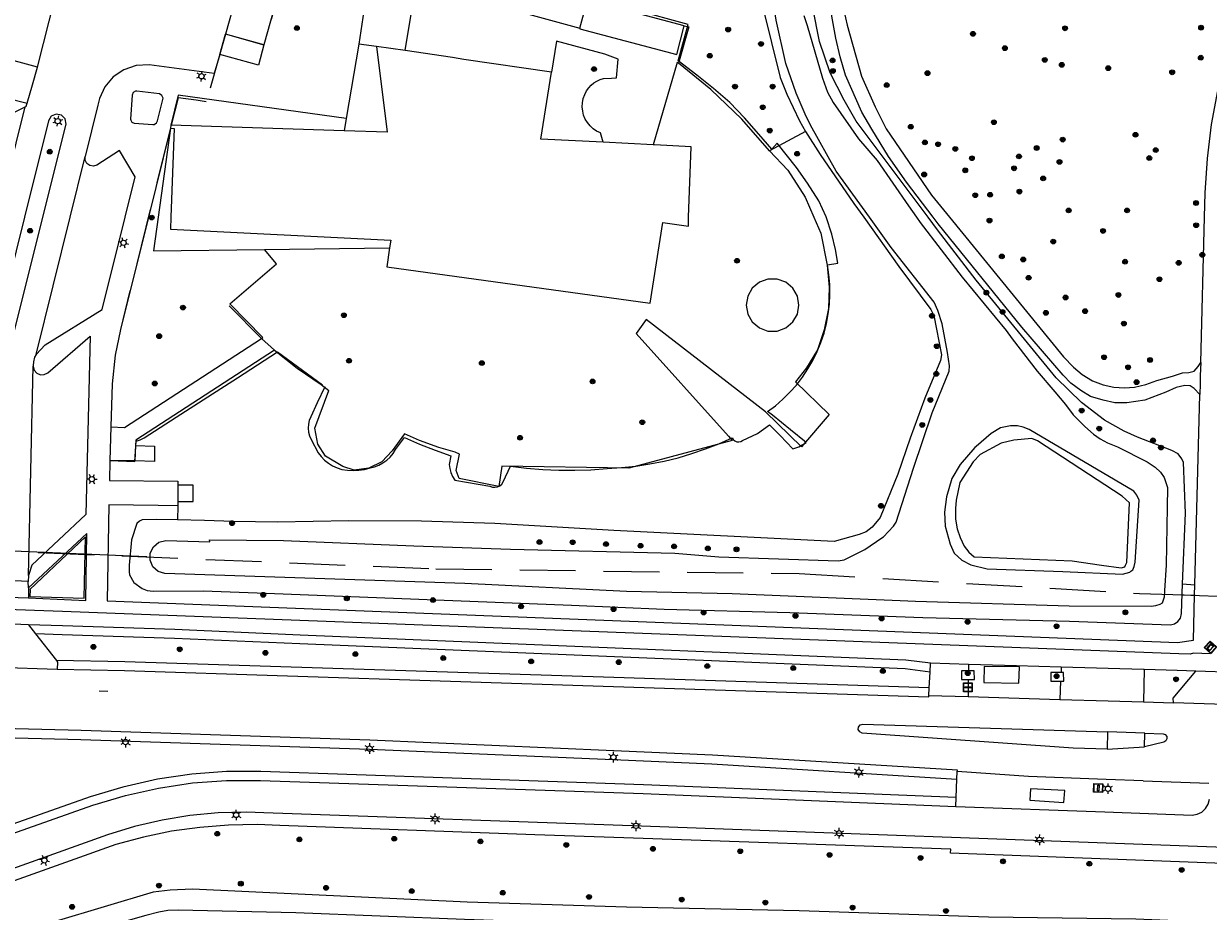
# Model space of a CAD drawing. Header units: metres. Extents: x 89872 to 94585, y 463299 to 469000.
# Tile 248 of 256: x 92212 to 92346, y 464961 to 465062. Entities that reach past the tile are written whole.
import ezdxf
from ezdxf.enums import TextEntityAlignment as Align

# ---------------------------------------------------------------- set-up
doc = ezdxf.new("R2010")
doc.units = ezdxf.units.M
doc.linetypes.add('HIDDEN', pattern=[9.525, 6.35, -3.175])
doc.layers.get('0').update_dxf_attribs({"linetype": 'CONTINUOUS'})
for name, color, linetype, lineweight in [('B-WE-BV-GELEIDECONSTRUCTIE-G', 251, 'CONTINUOUS', 13), ('B-WE-GK-BESCHOEIING-G', 251, 'CONTINUOUS', 13), ('B-WE-GR-BEPLANTING_CULTUUR-G', 251, 'CONTINUOUS', 13), ('B-WE-GR-BOOM-S', 251, 'CONTINUOUS', 13), ('B-WE-IE-TERREINAFSCHEIDING-G', 251, 'CONTINUOUS', 13), ('B-WE-IE-TERREINAFSCHEIDING_KUNSTMATIG_HEKWERK-G', 251, 'CONTINUOUS', 13), ('B-WE-KL-ET_LS_OV_LICHTMAST-S', 251, 'CONTINUOUS', 13), ('B-WE-KL-ET_LS_SR_BORD-S', 251, 'CONTINUOUS', 13), ('B-WE-KW-KUNSTWERK-GV', 251, 'CONTINUOUS', 13), ('B-WE-KW-KUNSTWERK_DUIKER-G', 251, 'CONTINUOUS', 13), ('B-WE-OG-TOPOGRAFIE_BEBOUWING-GV', 251, 'CONTINUOUS', 13), ('B-WE-OG-TOPOGRAFIE_BEBOUWING_ABRI-GV', 251, 'CONTINUOUS', 13), ('B-WE-OG-TOPOGRAFIE_BEBOUWING_LUIFEL-GV', 251, 'CONTINUOUS', 13), ('B-WE-OG-TOPOGRAFIE_STRAATNAAM-T18', 251, 'CONTINUOUS', 13), ('B-WE-OG-TOPOGRAFIE_WATER-GV', 251, 'CONTINUOUS', 13), ('B-WE-VH-VERHARDING-GV', 251, 'CONTINUOUS', 13), ('B-WE-VW-PAAL_HALTE-S', 251, 'CONTINUOUS', 13), ('Percelen', 10, 'HIDDEN', 25)]:
    doc.layers.add(name, color=color, linetype=linetype, lineweight=lineweight)
doc.styles.get("Standard").update_dxf_attribs({"font": 'isocp.shx'})

# ---------------------------------------------------------------- blocks, each defined once
blk = doc.blocks.new('Q_BOOM')
for radius in [0.27, 0.18, 0.09]:
    blk.add_circle((0, 0), radius)
blk = doc.blocks.new('Q_LICHTMAST')
for points in [[(-0.26, 0.15), (-0.52, 0.3)], [(0, 0.3), (0, 0.6)], [(0.26, 0.15), (0.52, 0.3)], [(-0.26, -0.15), (-0.52, -0.3)], [(0, -0.3), (0, -0.6)], [(0.26, -0.15), (0.52, -0.3)]]:
    blk.add_lwpolyline(points)
blk.add_circle((0, 0), 0.3)
blk = doc.blocks.new('Q_HALTEPAAL')
for points in [[(-0.5, 0.5), (0.5, 0.5), (0.5, -0.5), (-0.5, -0.5)], [(-0.08, 0.33), (0.07, 0.33), (0.07, -0.33), (-0.08, -0.33)]]:
    blk.add_lwpolyline(points, close=True)
blk.add_lwpolyline([(-0.44, 0.46), (0.44, 0.46, -0.414214), (0.46, 0.44), (0.46, -0.44, -0.414214), (0.44, -0.46), (-0.44, -0.46, -0.414214), (-0.46, -0.44), (-0.46, 0.44), (-0.46, 0.44), (-0.46, 0.45), (-0.46, 0.45), (-0.46, 0.45), (-0.46, 0.45), (-0.46, 0.45), (-0.46, 0.45), (-0.46, 0.46), (-0.46, 0.46), (-0.46, 0.46), (-0.45, 0.46), (-0.45, 0.46), (-0.45, 0.46), (-0.45, 0.46), (-0.45, 0.46), (-0.45, 0.46), (-0.44, 0.46), (-0.44, 0.46)], format="xyb")
blk = doc.blocks.new('Q_STRAATNAAMBORD')
for points in [[(-0.5, 0.5), (0.5, 0.5), (0.5, -0.5), (-0.5, -0.5)], [(-0.37, 0.22), (0.36, 0.22), (0.36, -0.21), (-0.37, -0.21)]]:
    blk.add_lwpolyline(points, close=True)
for points in [[(-0.44, 0.46), (0.44, 0.46, -0.414214), (0.46, 0.44), (0.46, -0.44, -0.414214), (0.44, -0.46), (-0.44, -0.46, -0.414214), (-0.46, -0.44), (-0.46, 0.44), (-0.46, 0.44), (-0.46, 0.45), (-0.46, 0.45), (-0.46, 0.45), (-0.46, 0.45), (-0.46, 0.45), (-0.46, 0.45), (-0.46, 0.46), (-0.46, 0.46), (-0.46, 0.46), (-0.45, 0.46), (-0.45, 0.46), (-0.45, 0.46), (-0.45, 0.46), (-0.45, 0.46), (-0.45, 0.46), (-0.44, 0.46), (-0.44, 0.46)], [(-0.29, 0.16), (0.28, 0.16, -0.414214), (0.3, 0.14), (0.3, -0.13, -0.414214), (0.28, -0.16), (-0.29, -0.16, -0.414214), (-0.31, -0.13), (-0.31, 0.14), (-0.31, 0.14), (-0.31, 0.14), (-0.31, 0.14), (-0.31, 0.15), (-0.31, 0.15), (-0.31, 0.15), (-0.3, 0.15), (-0.3, 0.15), (-0.3, 0.15), (-0.3, 0.16), (-0.3, 0.16), (-0.3, 0.16), (-0.3, 0.16), (-0.29, 0.16), (-0.29, 0.16), (-0.29, 0.16), (-0.29, 0.16), (-0.29, 0.16)]]:
    blk.add_lwpolyline(points, format="xyb")
blk = doc.blocks.new('LDN_BLOK3_AUTOCAD_OD_1_FMEBLOCK2')
at = {"layer": 'B-WE-VH-VERHARDING-GV'}
for points in [[(1.22, 20.63), (-2.61, 5.35), (-2.77, 3.73), (-3.33, -20.63)], [(-1.35, -20.62), (-0.75, 3.46), (-0.58, 5), (3.33, 20.63)]]:
    blk.add_lwpolyline(points, dxfattribs=at)

msp = doc.modelspace()

# ---------------------------------------------------------------- linework, layer by layer
at = {"layer": 'B-WE-BV-GELEIDECONSTRUCTIE-G'}
msp.add_lwpolyline([(92342.86, 464956.71), (92333.68, 464957.04), (92316.1, 464957.85), (92261.72, 464959.74), (92242.55, 464960.5), (92229.16, 464960.79), (92227.96, 464960.75), (92226.97, 464960.57), (92225.49, 464960.21), (92220.91, 464958.9), (92197.71, 464952.84), (92197.38, 464952.62), (92197.26, 464952.26), (92197.26, 464951.78), (92197.64, 464950.32)], dxfattribs=at)
at = {"layer": 'B-WE-GK-BESCHOEIING-G'}
msp.add_lwpolyline([(92226.96, 465002.6), (92227.74, 465002.79), (92232.74, 465002.66), (92232.73, 465002.89)], dxfattribs=at)
at = {"layer": 'B-WE-GR-BEPLANTING_CULTUUR-G'}
for p, q in [((92300.48, 465049.29), (92296.41, 465047.06)), ((92229.12, 465006.73), (92229.08, 465005.15)), ((92343.35, 464997.86), (92344.75, 464997.75)), ((92289.85, 464977.43), (92317.71, 464975.69))]:
    msp.add_line(p, q, dxfattribs=at)
for points in [[(92296.41, 465047.06), (92293.24, 465050.69), (92289.74, 465054.06), (92286.04, 465057.02)], [(92302.95, 465034.1), (92303.16, 465031.59), (92303.09, 465029.16), (92302.6, 465026.75), (92301.86, 465024.47), (92300.59, 465022.41), (92299.33, 465020.84)], [(92240.11, 465024.44), (92242.69, 465022.39), (92245.41, 465020.53), (92246.28, 465019.86)], [(92292.13, 465014.16), (92280.39, 465011.02), (92265.96, 465011.26)], [(92337.33, 465007.1), (92336.49, 465007.85), (92326.87, 465014.13), (92326.22, 465014.38), (92324.18, 465014.22), (92322.75, 465013.88), (92320.34, 465012.58), (92319.54, 465011.75)], [(92319.54, 465011.75), (92318.05, 465009.4), (92317.6, 465007.39), (92317.53, 465006.45), (92317.56, 465005.24), (92317.75, 465004.11), (92318.06, 465003.13), (92318.51, 465002.17), (92319.04, 465001.46), (92319.67, 465000.96), (92330.8, 465000.48), (92334.14, 465000), (92336.37, 464999.68), (92336.8, 464999.8), (92336.89, 465000), (92337.01, 465000.3), (92337.33, 465007.1)], [(92314.65, 464987.85), (92311.83, 464988.22), (92242.97, 464991.06), (92228.74, 464991.68), (92215.97, 464992.1), (92212.93, 464992.2)], [(92314.55, 464986.05), (92278.7, 464987.23), (92223.08, 464989.03), (92215.3, 464989.18)], [(92317.63, 464973.59), (92282.07, 464975.04), (92238.54, 464976.55), (92234.63, 464976.54), (92230.69, 464976.25), (92226.79, 464975.67), (92222.87, 464974.79), (92219.16, 464973.68), (92196.36, 464965.65), (92192.66, 464964.7), (92188.85, 464963.98), (92185.06, 464963.51), (92181.25, 464963.29), (92177.44, 464963.31), (92166.52, 464963.7), (92167.13, 464980.96), (92189.66, 464980.92), (92218.1, 464980.2), (92250.92, 464979.1)], [(92250.92, 464979.1), (92278.63, 464977.92), (92289.85, 464977.43)]]:
    msp.add_lwpolyline(points, dxfattribs=at)
at = {"layer": 'B-WE-IE-TERREINAFSCHEIDING-G'}
for p, q in [((92209.46, 465053.13), (92211.97, 465052.48)), ((92224.31, 465013.59), (92226.47, 465013.52)), ((92212.14, 464997.44), (92212.12, 464996.28))]:
    msp.add_line(p, q, dxfattribs=at)
for points in [[(92296.41, 465047.06), (92298.46, 465044.89), (92300.44, 465041.8), (92301.44, 465039.53)], [(92301.44, 465039.53), (92302.24, 465037.72), (92302.95, 465034.1)], [(92238.61, 465025.76), (92238.79, 465025.88), (92235.01, 465029.69), (92240.35, 465034.22), (92238.96, 465035.88)], [(92293.74, 465029.55), (92293.92, 465028.53), (92294.44, 465027.63), (92295.24, 465026.95), (92296.22, 465026.6), (92297.26, 465026.6), (92298.24, 465026.95), (92299.04, 465027.63), (92299.56, 465028.53), (92299.74, 465029.55), (92299.56, 465030.58), (92299.04, 465031.48), (92298.24, 465032.15), (92297.26, 465032.51), (92296.22, 465032.51), (92295.24, 465032.15), (92294.44, 465031.48), (92293.92, 465030.58), (92293.74, 465029.55)], [(92299.33, 465020.84), (92303.17, 465017.1), (92300.02, 465013.46), (92295.94, 465017.44), (92282.38, 465027.91), (92281.22, 465026.34), (92291.73, 465014.66), (92292.13, 465014.16)], [(92265.96, 465011.26), (92265.61, 465008.92), (92261.11, 465009.86), (92260.76, 465010.77), (92261.13, 465012.62), (92260.64, 465012.82), (92258.79, 465013.35), (92256.61, 465014.17), (92254.9, 465014.92), (92253.48, 465012.99), (92252.32, 465011.73), (92250.82, 465011.01), (92249.17, 465010.81), (92247.87, 465011.2), (92245.89, 465012.4), (92245.02, 465013.76), (92244.71, 465015.55), (92246.28, 465019.86)], [(92226.47, 465013.52), (92226.45, 465011.76), (92224.22, 465011.84)]]:
    msp.add_lwpolyline(points, dxfattribs=at)
at = {"layer": 'B-WE-IE-TERREINAFSCHEIDING_KUNSTMATIG_HEKWERK-G'}
msp.add_line((92234.97, 465029.47), (92238.61, 465025.76), dxfattribs=at)
msp.add_lwpolyline([(92212.31, 464997.18), (92212.28, 464996.43), (92218.48, 464996.25), (92218.63, 465003.21), (92212.29, 464997.25)], dxfattribs=at)
at = {"layer": 'B-WE-KW-KUNSTWERK-GV'}
for p, q in [((92229.13, 465009.09), (92229.12, 465007.25)), ((92230.86, 465009.08), (92229.13, 465009.09))]:
    msp.add_line(p, q, dxfattribs=at)
msp.add_lwpolyline([(92229.12, 465007.25), (92230.86, 465007.22), (92230.86, 465009.08)], dxfattribs=at)
at = {"layer": 'B-WE-KW-KUNSTWERK_DUIKER-G'}
for p, q in [((92225.59, 465000.96), (92198.37, 465002.11)), ((92354.24, 464996.19), (92341.27, 464996.66))]:
    msp.add_line(p, q, dxfattribs=at)
at = {"layer": 'B-WE-OG-TOPOGRAFIE_BEBOUWING-GV'}
for p, q in [((92268.99, 465062.61), (92274.83, 465061.02)), ((92254.97, 465058.46), (92251.7, 465058.95)), ((92228.3, 465049.99), (92228.28, 465049.64)), ((92248.04, 465049.36), (92228.3, 465049.99)), ((92283.18, 465047.76), (92277.48, 465048.05))]:
    msp.add_line(p, q, dxfattribs=at)
for points in [[(92271.61, 465056), (92261.65, 465057.47), (92260.36, 465057.67), (92254.97, 465058.46)], [(92277.48, 465048.05), (92270.39, 465048.42), (92271.61, 465056)], [(92287.2, 465039.53), (92287.49, 465047.54), (92283.3, 465047.75), (92283.18, 465047.76)], [(92253.19, 465036.05), (92252.89, 465033.88), (92282.84, 465029.77), (92284.27, 465038.93), (92287.17, 465038.51), (92287.2, 465039.53)]]:
    msp.add_lwpolyline(points, dxfattribs=at)
at = {"layer": 'B-WE-OG-TOPOGRAFIE_BEBOUWING_ABRI-GV'}
for points in [[(92324.81, 464988.45), (92320.79, 464988.48), (92320.78, 464986.68), (92324.73, 464986.6), (92324.81, 464988.45)], [(92329.98, 464974.38), (92326.06, 464974.58), (92325.98, 464973.28), (92329.87, 464973.04), (92329.98, 464974.38)]]:
    msp.add_lwpolyline(points, dxfattribs=at)
at = {"layer": 'B-WE-OG-TOPOGRAFIE_BEBOUWING_LUIFEL-GV'}
for p, q in [((92274.83, 465061.02), (92275.69, 465064.19)), ((92286.7, 465061.29), (92275.69, 465064.19)), ((92249.68, 465059.19), (92248.27, 465050.74)), ((92251.7, 465058.95), (92249.68, 465059.19)), ((92248.27, 465050.74), (92248.04, 465049.36)), ((92228.28, 465049.64), (92226.88, 465039.53)), ((92238.96, 465035.88), (92253.19, 465036.05))]:
    msp.add_line(p, q, dxfattribs=at)
for points in [[(92274.83, 465061.02), (92274.81, 465060.92), (92285.84, 465058.02), (92286.7, 465061.29)], [(92251.7, 465058.95), (92252.93, 465049.2), (92248.04, 465049.36)], [(92228.28, 465049.64), (92228.69, 465049.61), (92228.32, 465039.53)], [(92226.88, 465039.53), (92226.36, 465035.73), (92238.96, 465035.88)], [(92228.32, 465039.53), (92228.27, 465038.17), (92253.32, 465036.93), (92253.19, 465036.05)]]:
    msp.add_lwpolyline(points, dxfattribs=at)
at = {"layer": 'B-WE-OG-TOPOGRAFIE_STRAATNAAM-T18'}
msp.add_line((92220.17, 464985.71), (92221.17, 464985.67), dxfattribs=at)
at = {"layer": 'B-WE-OG-TOPOGRAFIE_WATER-GV'}
msp.add_line((92319.91, 465013.5), (92319.73, 465013.35), dxfattribs=at)
for points in [[(92314.42, 465039.53), (92306.26, 465050.45), (92304.89, 465052.83), (92303.29, 465055.94), (92302.06, 465059.49), (92301.32, 465063.33), (92300.49, 465070.75), (92300.47, 465071.28), (92300.76, 465072.5), (92300.8, 465073.06), (92300.67, 465074.14), (92300.29, 465074.86), (92299.64, 465075.71), (92299.02, 465076.35), (92298.14, 465076.86), (92297.05, 465077.25), (92296.03, 465077.39), (92295.07, 465077.45), (92285.62, 465076.92), (92281.25, 465076.81)], [(92307.76, 465039.53), (92303.99, 465044.77), (92301.07, 465049.98), (92300.44, 465051.24), (92299.43, 465053.63), (92298.24, 465057.01), (92297.14, 465061.94), (92296.15, 465068.49), (92295.9, 465071.13), (92295.76, 465071.55), (92295.39, 465071.89), (92295.02, 465072.02)], [(92295.65, 465063.38), (92297.62, 465055.41), (92298.35, 465053.52), (92299.81, 465050.48), (92300.48, 465049.29)], [(92300.3, 465062.46), (92300.68, 465061.3), (92302.41, 465055.34), (92302.99, 465053.76), (92303.65, 465052.57), (92306.5, 465048.44), (92308.63, 465045.97), (92312.2, 465040.83), (92313.1, 465039.53)], [(92300.48, 465049.29), (92302.14, 465046.67), (92305.99, 465041.11), (92307.12, 465039.53)], [(92307.12, 465039.53), (92311.11, 465033.92), (92314.75, 465029.04), (92315.06, 465028.35), (92315.94, 465023.89), (92315.82, 465023.25), (92314.04, 465018.99), (92312.38, 465014.42), (92311, 465010.34), (92308.98, 465005.41), (92308.06, 465004.31), (92307.37, 465003.8), (92306.58, 465003.48), (92303.76, 465002.67), (92278.68, 465003.92), (92265.15, 465004.72), (92256.83, 465005), (92248.54, 465005.05), (92240.45, 465004.89), (92235.43, 465004.95), (92232.13, 465005.09), (92229.08, 465005.15)], [(92316.63, 465024.18), (92316.01, 465027.41), (92315.55, 465028.94), (92315.13, 465029.89), (92310.23, 465036.09), (92307.76, 465039.53)], [(92313.1, 465039.53), (92313.52, 465038.92), (92318.31, 465032.71), (92323.29, 465026.65), (92323.99, 465025.73)], [(92343.35, 464997.86), (92343.7, 465005.91), (92343.45, 465011.65), (92343.28, 465012.09), (92342.86, 465012.66), (92342.13, 465013.04), (92338.22, 465014.56), (92336.73, 465015.24), (92334.49, 465016.49), (92331.86, 465018.5), (92328.99, 465021.3), (92319.88, 465032.4), (92315.5, 465038.09), (92314.42, 465039.53)], [(92323.99, 465025.73), (92326.82, 465022.05), (92328.82, 465019.7), (92330.04, 465018.27), (92330.92, 465017.08), (92332.24, 465015.77), (92333.25, 465014.9), (92333.98, 465014.37), (92334.84, 465013.9), (92335.97, 465013.43), (92339.35, 465011.73)], [(92309.18, 465003.1), (92309.37, 465003.22), (92310.51, 465004.42), (92310.79, 465004.89), (92312.75, 465011.02), (92314.9, 465017.31), (92316.81, 465022.05), (92316.86, 465022.66), (92316.63, 465024.18)], [(92325.91, 465015.42), (92325.22, 465015.69), (92324.58, 465015.82), (92323.78, 465015.82), (92322.66, 465015.61), (92321.59, 465014.97), (92319.91, 465013.5)], [(92337.48, 464999.3), (92337.69, 464999.48), (92337.86, 464999.85), (92337.97, 465000.35), (92338.42, 465007.37), (92338.15, 465007.97), (92337.83, 465008.4), (92325.91, 465015.42)], [(92319.73, 465013.35), (92318.08, 465011.43), (92317.12, 465009.83), (92316.51, 465007.76), (92316.28, 465006.03), (92316.38, 465004.42), (92316.94, 465002.4)], [(92339.35, 465011.73), (92340.23, 465011.13), (92340.84, 465010.56), (92341.26, 465009.97), (92341.64, 465008.81), (92341.61, 465006.59), (92341.51, 465000), (92341.32, 464997.13)], [(92229.08, 465005.15), (92226.64, 465005.2), (92225.07, 465005.14), (92224.75, 465004.99), (92224.45, 465004.75), (92223.85, 465002.86), (92223.57, 465000), (92223.58, 464999.26), (92223.63, 464998.9), (92224.12, 464998.04), (92225.06, 464997.33), (92225.61, 464997.11), (92226.32, 464997.05), (92231.99, 464997.07), (92239.15, 464996.83), (92273.87, 464995.47), (92284.43, 464995.01), (92298.69, 464994.61), (92313.81, 464994.04), (92330.49, 464993.65), (92341.98, 464993.23), (92342.43, 464993.32), (92342.81, 464993.59), (92343.11, 464993.99), (92343.25, 464994.51), (92343.35, 464997.86)], [(92290.63, 465000.94), (92304.19, 465000.48), (92304.9, 465000.62), (92307.22, 465001.78), (92309.18, 465003.1)], [(92311.26, 464995.95), (92292.16, 464996.74), (92280.13, 464997.02), (92261.73, 464997.93), (92227.65, 464999.05), (92226.88, 464999.28), (92226.27, 464999.82), (92225.95, 465000.56), (92225.97, 465001.37), (92226.33, 465002.09), (92226.96, 465002.6)], [(92232.73, 465002.89), (92241.14, 465002.81), (92255.95, 465002.18), (92266.94, 465001.83), (92285.64, 465001.36), (92290.63, 465000.94)], [(92316.94, 465002.4), (92317.39, 465001.36), (92318.25, 465000.58), (92319.28, 465000.03), (92321.15, 464999.58), (92329.73, 464999.27), (92336.52, 464998.97), (92337.38, 464999.22), (92337.48, 464999.3)], [(92341.32, 464997.13), (92341.26, 464996.35), (92341.03, 464995.67), (92340.78, 464995.52), (92340.28, 464995.36), (92339.82, 464995.29), (92330.46, 464995.35), (92313.01, 464995.88), (92311.26, 464995.95)], [(92348.94, 464959.34), (92338.03, 464959.78), (92321.29, 464960.02), (92299.75, 464960.71), (92280.12, 464961.15), (92262.03, 464961.71), (92230.8, 464963.17), (92228.24, 464963.06), (92226.32, 464962.86), (92215.16, 464959.52), (92202.28, 464956.08), (92197.28, 464954.69)]]:
    msp.add_lwpolyline(points, dxfattribs=at)
at = {"layer": 'B-WE-VH-VERHARDING-GV'}
for p, q in [((92213.17, 465056.59), (92217.62, 465074.41)), ((92237.02, 465069.18), (92234.52, 465060.32)), ((92241.41, 465067.99), (92238.89, 465059.11)), ((92250.63, 465065.39), (92249.68, 465059.19)), ((92254.97, 465058.46), (92255.86, 465063.97)), ((92233.89, 465058.03), (92234.52, 465060.32)), ((92238.89, 465059.11), (92234.52, 465060.32)), ((92272.18, 465059.54), (92271.61, 465056)), ((92227.42, 465052.9), (92227.43, 465053.07)), ((92208.6, 465039.53), (92211.74, 465052.09)), ((92228.28, 465049.64), (92225.76, 465039.53)), ((92216.87, 465039.53), (92218.58, 465046.42)), ((92223.12, 465039.53), (92224.26, 465044.11)), ((92212.99, 465023.95), (92216.87, 465039.53)), ((92345.42, 465023.01), (92345.87, 465039.53)), ((92238.61, 465025.76), (92240.11, 465024.44)), ((92212.15, 464998.82), (92212.68, 465022.61)), ((92344.75, 464997.75), (92345.32, 465019.39)), ((92224.31, 465013.59), (92224.22, 465011.84)), ((92221.37, 465011.89), (92221.35, 465009.61)), ((92224.22, 465011.84), (92221.37, 465011.89)), ((92229.12, 465007.25), (92229.12, 465006.73)), ((92221.25, 465006.84), (92221.08, 464995.94)), ((92212.11, 464998.13), (92209.1, 464998.28)), ((92212.15, 464998.82), (92212.11, 464998.13)), ((92212.14, 464997.44), (92212.11, 464998.13)), ((92344.72, 464996.6), (92344.75, 464997.75)), ((92203.99, 464996.59), (92212.12, 464996.28)), ((92212.12, 464996.28), (92218.66, 464995.98)), ((92344.59, 464991.49), (92344.72, 464996.6)), ((92216.01, 464994.72), (92200.58, 464995.31)), ((92212.12, 464993.22), (92203.85, 464993.57)), ((92342.92, 464989.93), (92216.01, 464994.72)), ((92216.01, 464993.1), (92212.12, 464993.22)), ((92212.12, 464993.22), (92212.93, 464992.2)), ((92212.93, 464992.2), (92215.3, 464989.18)), ((92346.51, 464989.92), (92344.62, 464989.99)), ((92200.33, 464988.69), (92215.41, 464988.17)), ((92314.65, 464987.85), (92314.71, 464988.85)), ((92319.02, 464988.72), (92314.71, 464988.85)), ((92319.02, 464988.72), (92319.01, 464987.98)), ((92329.56, 464988.41), (92329.54, 464987.79)), ((92339, 464988.15), (92338.91, 464984.46)), ((92342.73, 464988.03), (92339, 464988.15)), ((92314.55, 464986.05), (92314.65, 464987.85)), ((92319, 464987.02), (92318.98, 464985.07)), ((92329.5, 464986.83), (92329.42, 464984.75)), ((92344.86, 464987.96), (92342.73, 464988.03)), ((92357.31, 464987.57), (92344.86, 464987.96)), ((92314.51, 464985.2), (92314.55, 464986.05)), ((92314.51, 464985.2), (92318.98, 464985.07)), ((92318.98, 464985.07), (92329.42, 464984.75)), ((92338.91, 464984.46), (92342.32, 464984.34)), ((92359.74, 464983.79), (92342.32, 464984.34)), ((92334.81, 464981.07), (92334.79, 464979.09)), ((92339.06, 464980.92), (92334.81, 464981.07)), ((92339.04, 464979.35), (92339.06, 464980.92)), ((92339.06, 464980.92), (92341.16, 464980.85)), ((92334.79, 464979.09), (92339.04, 464979.35)), ((92317.71, 464975.69), (92317.75, 464976.56)), ((92317.63, 464973.59), (92317.71, 464975.69)), ((92338.9, 464975.5), (92346.33, 464975.23)), ((92317.59, 464972.59), (92317.63, 464973.59)), ((92317.59, 464972.59), (92334.53, 464971.96)), ((92346.07, 464967.99), (92281.84, 464970.33)), ((92360.85, 464967.45), (92346.07, 464967.99))]:
    msp.add_line(p, q, dxfattribs=at)
for points in [[(92315, 465039.53), (92311.98, 465043.51), (92309.91, 465046.44), (92308.02, 465049.53), (92306.9, 465051.47), (92305.02, 465055.66), (92304.42, 465057.74), (92303.93, 465059.86), (92303.57, 465061.97), (92301.71, 465072.98)], [(92304.66, 465063.86), (92305.22, 465061.37), (92306.87, 465055.57), (92308.41, 465052.06), (92309.67, 465049.58), (92314.8, 465042.05), (92316.86, 465039.53)], [(92213.17, 465056.59), (92208.78, 465057.75), (92209.64, 465061.17)], [(92286.7, 465061.29), (92287.22, 465061.16), (92286.04, 465057.02)], [(92345.87, 465039.53), (92345.94, 465042.32), (92346.18, 465046.2), (92346.65, 465050.06), (92347.36, 465053.88), (92348.31, 465057.65), (92349.49, 465061.35)], [(92277.48, 465048.05), (92277.16, 465049.11), (92276.73, 465049.32), (92276.34, 465049.59), (92275.99, 465049.91), (92275.69, 465050.28), (92275.45, 465050.69), (92275.26, 465051.13), (92275.15, 465051.59), (92275.1, 465052.07), (92275.13, 465052.54), (92275.22, 465053.01), (92275.38, 465053.46), (92275.6, 465053.88), (92275.83, 465054.22), (92276.1, 465054.53), (92276.41, 465054.79), (92276.76, 465055.01), (92277.13, 465055.18), (92277.52, 465055.29), (92278.42, 465055.34), (92278.98, 465055.37), (92279.17, 465057.5), (92277.65, 465058.06), (92272.18, 465059.54)], [(92238.89, 465059.11), (92238.29, 465056.82), (92233.89, 465058.03)], [(92233.89, 465058.03), (92233.26, 465055.86), (92226.44, 465056.76), (92225.84, 465056.84), (92224.38, 465056.76), (92222.99, 465056.29), (92221.77, 465055.47), (92220.82, 465054.36), (92220.19, 465053.04), (92220, 465052.28), (92218.58, 465046.42)], [(92286.04, 465057.02), (92285.9, 465057.13), (92283.18, 465047.76)], [(92211.97, 465052.48), (92212.58, 465054.56), (92213.17, 465056.59)], [(92227.43, 465053.07), (92227.3, 465053.37), (92227.03, 465053.54), (92224.47, 465053.86), (92224.31, 465053.85), (92224.05, 465053.7), (92223.93, 465053.41), (92223.75, 465050.69), (92223.76, 465050.56), (92223.9, 465050.33), (92224.14, 465050.21), (92226.28, 465050.06), (92226.43, 465050.08), (92226.68, 465050.24), (92226.81, 465050.5), (92227.42, 465052.9)], [(92248.27, 465050.74), (92229.16, 465053.42), (92228.3, 465049.99)], [(92206.53, 465039.53), (92209.34, 465050.87), (92211.74, 465052.09)], [(92211.74, 465052.09), (92211.88, 465052.17), (92211.97, 465052.48)], [(92213.77, 465039.53), (92216.41, 465050.1), (92216.31, 465050.7), (92215.88, 465051.14), (92215.29, 465051.26), (92214.73, 465051.01), (92214.41, 465050.49), (92211.66, 465039.53)], [(92224.26, 465044.11), (92222.47, 465047.1), (92219.9, 465045.45), (92219.51, 465045.33), (92219.1, 465045.4), (92218.77, 465045.65), (92218.59, 465046.01), (92218.58, 465046.42)], [(92212.99, 465023.95), (92214.02, 465025.03), (92220.52, 465029.03), (92223.12, 465039.53)], [(92225.76, 465039.53), (92222.58, 465026.79), (92221.99, 465023.86), (92221.64, 465020.6), (92221.49, 465015.7)], [(92345.32, 465019.39), (92344.67, 465020.08), (92344.22, 465020.38), (92343.61, 465020.43), (92342.65, 465020.19), (92341.45, 465019.66), (92339.08, 465018.75), (92337.01, 465018.43), (92335.65, 465018.46), (92334.32, 465018.73), (92332.91, 465019.18), (92331.79, 465019.84), (92330.67, 465020.67), (92329.79, 465021.6), (92325.08, 465027.03), (92315.58, 465038.77), (92315, 465039.53)], [(92316.86, 465039.53), (92329.82, 465023.68), (92330.96, 465022.48), (92331.95, 465021.65), (92333.12, 465020.96), (92334.32, 465020.48), (92335.54, 465020.22), (92336.74, 465020.14), (92337.88, 465020.24), (92339.19, 465020.54), (92340.44, 465020.99), (92342.22, 465021.47), (92343.34, 465021.84), (92344.09, 465021.89), (92344.67, 465022.05), (92345.15, 465022.56), (92345.42, 465023.01)], [(92219.14, 465026.03), (92218.67, 465005.76), (92212.53, 465000), (92212.15, 464998.82)], [(92212.68, 465022.61), (92212.78, 465022.17), (92213.07, 465021.82), (92213.48, 465021.64), (92213.93, 465021.65), (92214.33, 465021.86), (92219.14, 465026.03)], [(92221.49, 465015.7), (92223.04, 465015.65), (92238.61, 465025.76)], [(92212.99, 465023.95), (92212.83, 465023.62), (92212.69, 465023.1), (92212.68, 465022.68), (92212.68, 465022.61)], [(92240.11, 465024.44), (92224.34, 465014.2), (92224.31, 465013.59)], [(92345.42, 465023.01), (92345.38, 465021.56), (92345.35, 465020.59), (92345.32, 465019.39)], [(92221.35, 465009.61), (92229.13, 465009.54), (92229.13, 465009.09)], [(92229.12, 465006.73), (92226.86, 465006.76), (92221.25, 465006.84)], [(92218.66, 464995.98), (92218.77, 465003.58), (92212.14, 464997.44)], [(92221.08, 464995.94), (92342.77, 464991.2), (92344.59, 464991.49)], [(92314.71, 464988.85), (92311.88, 464989.22), (92243.01, 464992.06), (92228.77, 464992.68), (92216.01, 464993.1)], [(92344.62, 464989.99), (92344.23, 464989.88), (92342.92, 464989.93)], [(92215.3, 464989.18), (92215.45, 464988.98), (92215.41, 464988.17)], [(92215.41, 464988.17), (92223.06, 464988.03), (92278.67, 464986.23), (92314.52, 464985.05), (92314.51, 464985.2)], [(92329.56, 464988.41), (92324.46, 464988.56), (92319.02, 464988.72)], [(92339, 464988.15), (92338.92, 464988.13), (92329.56, 464988.41)], [(92319.01, 464987.98), (92318.22, 464987.98), (92318.22, 464987.02), (92319, 464987.02)], [(92319, 464987.02), (92319.69, 464987.02), (92319.68, 464987.98), (92319.01, 464987.98)], [(92329.54, 464987.79), (92328.37, 464987.79), (92328.38, 464986.83), (92329.5, 464986.83)], [(92329.5, 464986.83), (92329.85, 464986.83), (92329.84, 464987.79), (92329.54, 464987.79)], [(92342.32, 464984.34), (92342.31, 464984.9), (92344.86, 464987.96)], [(92329.42, 464984.75), (92334.91, 464984.58), (92338.91, 464984.46)], [(92317.75, 464976.56), (92317.76, 464976.69), (92289.92, 464978.43), (92278.68, 464978.92), (92250.95, 464980.1), (92218.13, 464981.2), (92189.67, 464981.92), (92167.63, 464981.95), (92162.62, 464981.76), (92154.32, 464981.58)], [(92334.79, 464979.09), (92330.92, 464979.22), (92306.93, 464980.92), (92306.65, 464981.05), (92306.49, 464981.31), (92306.51, 464981.61), (92306.7, 464981.85), (92307, 464981.93), (92334.81, 464981.07)], [(92341.16, 464980.85), (92341.4, 464980.75), (92341.56, 464980.54), (92341.59, 464980.28), (92341.47, 464980.04), (92341.25, 464979.9), (92339.04, 464979.35)], [(92338.9, 464975.5), (92334.67, 464975.66), (92325.84, 464975.97), (92317.75, 464976.56)], [(92165.71, 464962.65), (92174.28, 464962.24), (92181.43, 464962.06), (92185.19, 464962.52), (92189.04, 464963), (92192.85, 464963.72), (92196.61, 464964.68), (92219.45, 464972.72), (92223.16, 464973.83), (92226.93, 464974.68), (92230.77, 464975.25), (92234.63, 464975.54), (92238.5, 464975.55), (92282.03, 464974.04), (92317.59, 464972.59)], [(92334.53, 464971.96), (92344.45, 464971.59), (92345.02, 464971.69), (92345.54, 464971.94), (92345.97, 464972.34), (92346.27, 464972.84), (92346.41, 464973.41)], [(92281.84, 464970.33), (92238.89, 464971.85), (92236.92, 464971.92), (92233.7, 464971.85), (92230.49, 464971.56), (92227.32, 464971.04), (92224.18, 464970.31), (92221.11, 464969.36), (92198.51, 464961.29), (92194.6, 464960.12), (92189.72, 464959.07), (92186.76, 464958.73), (92184.15, 464958.57)], [(92363.12, 464965.55), (92346, 464966.19), (92316.99, 464967.28), (92317, 464967.72), (92279.83, 464969.01), (92269.7, 464969.37), (92240.72, 464970.43), (92238.13, 464970.52), (92234.88, 464970.46), (92231.63, 464970.21), (92228.41, 464969.76), (92225.21, 464969.11), (92222.07, 464968.27), (92216.88, 464966.41), (92198.27, 464959.76), (92195.25, 464958.85), (92192.6, 464958.22), (92190.81, 464957.87), (92188.37, 464957.5), (92185.96, 464957.31), (92182.03, 464957.14)]]:
    msp.add_lwpolyline(points, dxfattribs=at)
at = {"layer": 'Percelen'}
for points in [[(92228.37, 465049.99), (92228.3, 465049.99), (92228.28, 465049.64), (92222.58, 465026.79), (92221.99, 465023.86), (92221.64, 465020.6), (92221.49, 465015.7), (92221.37, 465011.89), (92224.21, 465011.78), (92224.36, 465014.08), (92224.84, 465014.25), (92225.29, 465014.48), (92228.91, 465016.82), (92232.51, 465019.12), (92235.89, 465021.27), (92240.46, 465024.24), (92245.84, 465020.28), (92244.96, 465018.45), (92244.23, 465016.87), (92244.06, 465016.45), (92243.96, 465016.02), (92243.93, 465015.57), (92243.98, 465015.12), (92244.09, 465014.69), (92244.28, 465014.28), (92245.06, 465012.78), (92245.41, 465012.34), (92245.8, 465011.94), (92246.24, 465011.59), (92246.72, 465011.29), (92247.23, 465011.04), (92247.76, 465010.86), (92248.4, 465010.78), (92249.05, 465010.75), (92249.7, 465010.78), (92250.34, 465010.88), (92250.97, 465011.04), (92251.49, 465011.16), (92251.98, 465011.35), (92252.44, 465011.61), (92252.87, 465011.92), (92253.25, 465012.28), (92253.59, 465012.69), (92253.87, 465013.14), (92254.87, 465014.5), (92256.61, 465013.76), (92258.37, 465013.06), (92260.15, 465012.41), (92259.96, 465011.44), (92260.04, 465010.97), (92260.17, 465010.51), (92260.36, 465010.07), (92260.6, 465009.67), (92263.27, 465009.19), (92264.61, 465008.98), (92264.88, 465008.88), (92265.17, 465008.86), (92265.46, 465008.91), (92265.72, 465009.03), (92265.94, 465009.22), (92266.1, 465009.45), (92266.95, 465011.23), (92268.77, 465011.02), (92270.6, 465010.87), (92272.43, 465010.79), (92274.26, 465010.78), (92276.09, 465010.84), (92277.92, 465010.97), (92279.55, 465011.08), (92281.18, 465011.25), (92282.79, 465011.5), (92284.4, 465011.82), (92285.99, 465012.21), (92287.56, 465012.67), (92289.11, 465013.2), (92290.63, 465013.79), (92292.13, 465014.45), (92292.26, 465014.26), (92292.44, 465014.11), (92292.66, 465014.03), (92292.89, 465014), (92293.12, 465014.04), (92293.33, 465014.15), (92295.02, 465014.97), (92296.39, 465015.96), (92297.62, 465014.72), (92299.05, 465013.22), (92299.71, 465013.43), (92300.57, 465013.95), (92298.79, 465015.36), (92296.72, 465017.03), (92296.17, 465017.45), (92297.07, 465018.12), (92297.91, 465018.85), (92298.71, 465019.64), (92299.45, 465020.47), (92300.13, 465021.36), (92300.76, 465022.29), (92301.32, 465023.26), (92301.81, 465024.26), (92302.23, 465025.3), (92302.59, 465026.36), (92302.87, 465027.44), (92303.07, 465028.54), (92303.21, 465029.65), (92303.26, 465030.77), (92303.25, 465031.89), (92303.15, 465033), (92302.99, 465034.11), (92304.16, 465034.3), (92303.88, 465035.85), (92303.48, 465037.62), (92302.83, 465039.59), (92301.99, 465041.39), (92300.72, 465043.41), (92299.45, 465045.18), (92297.27, 465047.95), (92296.66, 465047.28), (92295.17, 465048.98), (92293.55, 465050.82), (92291.87, 465052.55), (92290.01, 465054.16), (92288.12, 465055.69), (92286.02, 465057.29), (92286.74, 465059.92), (92287.16, 465061.42), (92245.87, 465072.6)], [(92241.45, 465068.13), (92238.93, 465059.09), (92234.52, 465060.32), (92232.35, 465052.66), (92231.18, 465052.82), (92229.14, 465053.09), (92228.37, 465049.99)], [(92039.59, 465041.01), (92041.4, 465035.94), (92047.17, 465022.17), (92050.12, 465015.81), (92075.65, 465013.12), (92092.97, 465011.85), (92120, 465007.09), (92161.25, 465004.14), (92203.73, 465001.82), (92258.47, 464999.59), (92299.76, 464999.04), (92338.46, 464996.78), (92364.51, 464995.97), (92381.43, 464995.49), (92379.01, 464953.19)]]:
    msp.add_lwpolyline(points, dxfattribs=at)

# ---------------------------------------------------------------- block references
at = {"layer": 'B-WE-GR-BOOM-S'}
for p, rotation in [((92242.65, 465061.02), 74.13642836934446), ((92291.69, 465060.85), 103.9142980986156), ((92330, 465061), 49.77944705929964), ((92345.47, 465061.07), 72.35306909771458), ((92295.43, 465059.23), 103.9142980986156), ((92319.53, 465060.37), 105.8814774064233), ((92289.6, 465057.88), 141.3175496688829), ((92323.16, 465058.74), 49.77944705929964), ((92303.57, 465057.35), 109.1145421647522), ((92327.69, 465057.41), 49.77944705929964), ((92329.63, 465056.85), 49.77944705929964), ((92334.91, 465056.47), 75.89581549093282), ((92345.43, 465057.66), 75.8958154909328), ((92276.44, 465056.36), 24.11907332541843), ((92303.6, 465056.15), 109.1145421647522), ((92314.36, 465055.9), 113.719981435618), ((92342.18, 465056), 75.89581549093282), ((92292.47, 465054.38), 136.0840702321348), ((92296.75, 465054.37), 110.9221790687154), ((92309.72, 465054.55), 113.719981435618), ((92295.62, 465052.03), 131.1288699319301), ((92312.46, 465049.81), 124.2930119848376), ((92321.91, 465050.33), 124.2930119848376), ((92296.42, 465049.37), 131.1288699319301), ((92329.73, 465048.35), 129.2613710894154), ((92338.01, 465048.9), 82.97922085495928), ((92314.06, 465048.03), 124.2930119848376), ((92315.56, 465047.83), 124.2930119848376), ((92317.52, 465047.29), 124.2930119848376), ((92326.77, 465047.4), 129.2613710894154), ((92340.31, 465047.16), 82.97922085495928), ((92214.55, 465046.98), 75.9473195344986), ((92299.53, 465046.74), 28.64591192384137), ((92319.41, 465046.23), 124.2930119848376), ((92324.76, 465046.44), 129.2613710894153), ((92329.37, 465045.82), 129.2613710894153), ((92339.58, 465046.26), 86.54782559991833), ((92313.98, 465044.39), 124.2930119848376), ((92318.65, 465044.86), 129.2613710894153), ((92324.21, 465045.09), 129.2613710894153), ((92327.51, 465043.94), 129.2613710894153), ((92319.79, 465042.03), 129.2613710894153), ((92321.48, 465042.08), 129.2613710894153), ((92324.81, 465042.44), 129.2613710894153), ((92330.41, 465040.31), 129.2613710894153), ((92344.9, 465041.15), 88.44575269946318), ((92226.14, 465039.49), 75.98676356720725), ((92321.41, 465039.15), 129.2613710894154), ((92337.05, 465040.3), 88.44575269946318), ((92212.32, 465037.99), 75.9473195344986), ((92334.32, 465037.97), 88.44575269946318), ((92344.91, 465038.62), 88.44575269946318), ((92328.66, 465036.77), 129.2613710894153), ((92322.81, 465035.08), 129.2613710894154), ((92345.61, 465035.26), 88.44575269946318), ((92292.7, 465034.59), 40.01678583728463), ((92325.24, 465034.73), 129.2613710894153), ((92336.83, 465034.48), 88.44575269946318), ((92342.92, 465034.35), 88.44575269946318), ((92325.86, 465032.65), 129.2613710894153), ((92340.73, 465032.49), 88.44575269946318), ((92321.06, 465030.96), 129.3985693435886), ((92330.06, 465030.41), 129.2613710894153), ((92336.07, 465030.7), 129.2613710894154), ((92229.7, 465029.27), 40.30842843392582), ((92248, 465028.4), 82.13597520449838), ((92314.87, 465028.33), 114.5063956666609), ((92322.9, 465028.78), 129.3985693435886), ((92327.82, 465028.67), 129.2613710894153), ((92332.28, 465028.86), 129.2613710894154), ((92336.69, 465027.45), 5.29375955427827), ((92226.99, 465026.02), 75.98676356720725), ((92315.41, 465024.87), 101.1616262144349), ((92248.58, 465023.23), 142.5653210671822), ((92263.68, 465022.96), 172.1935082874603), ((92334.44, 465023.62), 158.2068368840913), ((92339.67, 465023.31), 19.90584391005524), ((92315.36, 465021.74), 67.41159110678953), ((92337.17, 465022.48), 5.29375955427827), ((92226.49, 465020.64), 32.98711336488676), ((92276.27, 465020.88), 131.9842308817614), ((92338.13, 465020.79), 12.65426254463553), ((92314.69, 465018.77), 67.41159110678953), ((92331.89, 465017.56), 142.6770577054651), ((92281.93, 465016.24), 14.95387575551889), ((92313.76, 465015.93), 71.0469216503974), ((92333.89, 465015.52), 144.6174748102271), ((92268.03, 465014.48), 179.0346330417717), ((92340, 465014.18), 158.619968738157), ((92340.91, 465013.36), 158.619968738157), ((92309.07, 465006.74), 67.67187603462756), ((92235.28, 465004.77), 177.4817901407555), ((92270.24, 465002.62), 178.5600948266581), ((92274.01, 465002.6), 178.5600948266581), ((92277.8, 465002.39), 178.5600948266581), ((92281.73, 465002.2), 178.5600948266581), ((92285.54, 465002.13), 178.5600948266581), ((92289.38, 465001.9), 175.1109993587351), ((92292.64, 465001.8), 178.056510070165), ((92238.82, 464996.63), 178.0783125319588), ((92248.33, 464996.23), 177.763818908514), ((92258.12, 464996.04), 177.763818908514), ((92268.15, 464995.31), 177.763818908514), ((92278.66, 464995), 177.5057379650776), ((92288.9, 464994.61), 178.392457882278), ((92336.86, 464994.64), 179.6634737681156), ((92299.35, 464994.23), 177.8420605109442), ((92309.14, 464993.94), 177.8420605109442), ((92318.92, 464993.56), 178.6432664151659), ((92329.03, 464993.06), 178.6432664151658), ((92219.52, 464990.72), 178.141973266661), ((92229.33, 464990.44), 177.4898349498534), ((92239.08, 464990.04), 177.4898349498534), ((92249.31, 464989.9), 177.6359280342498), ((92259.29, 464989.45), 177.6359280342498), ((92269.29, 464989.06), 177.6359280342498), ((92279.25, 464988.98), 177.6359280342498), ((92289.32, 464988.53), 177.6359280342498), ((92299.09, 464988.31), 177.6359280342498), ((92309.28, 464987.96), 177.6359280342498), ((92329.04, 464987.39), 180), ((92342.62, 464987.03), 178.1097869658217), ((92233.6, 464969.48), 4.507989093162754), ((92242.94, 464968.84), 177.8997401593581), ((92253.72, 464968.91), 177.8997401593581), ((92263.52, 464968.61), 177.8997401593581), ((92273.29, 464968.21), 178.002646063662), ((92283.14, 464967.77), 178.0019232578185), ((92293.06, 464967.49), 178.0019232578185), ((92303.22, 464967.08), 178.0019232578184), ((92313.57, 464966.74), 178.0019232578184), ((92322.94, 464966.35), 177.8539924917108), ((92332.76, 464966.07), 177.8539924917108), ((92343.26, 464965.37), 177.8539924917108), ((92226.97, 464963.59), 5.860535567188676), ((92236.28, 464963.81), 177.3263531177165), ((92245.97, 464963.34), 177.3263531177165), ((92255.71, 464962.97), 177.3263531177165), ((92266.06, 464962.78), 178.243011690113), ((92275.87, 464962.31), 178.243011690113), ((92217.09, 464961.18), 16.63327981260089), ((92286.41, 464962), 178.7130971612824), ((92295.92, 464961.66), 178.7130971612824), ((92305.84, 464961.09), 178.1601035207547), ((92316.46, 464960.72), 178.1601035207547)]:
    msp.add_blockref('Q_BOOM', p, dxfattribs=dict(at, rotation=rotation))
msp.add_blockref('Q_BOOM', (92318.94, 464987.73), dxfattribs=at)
at = {"layer": 'B-WE-KL-ET_LS_OV_LICHTMAST-S'}
for p, rotation in [((92231.8, 465055.55), 172.4697883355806), ((92215.46, 465050.45), 168.9297974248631), ((92222.94, 465036.62), 76.08188645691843), ((92219.34, 465009.77), 88.66856874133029), ((92223.17, 464979.9), 178.0869522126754), ((92250.92, 464979.16), 177.556020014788), ((92278.64, 464978.18), 177.556020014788), ((92306.56, 464976.47), 176.4200806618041), ((92334.88, 464974.6), 177.9309460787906), ((92235.75, 464971.61), 1.192377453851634), ((92258.36, 464971.17), 177.9715806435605), ((92281.21, 464970.38), 177.9715806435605), ((92304.31, 464969.54), 177.915361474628), ((92327.1, 464968.79), 177.915361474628), ((92213.94, 464966.45), 19.6591249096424)]:
    msp.add_blockref('Q_LICHTMAST', p, dxfattribs=dict(at, rotation=rotation))
at = {"layer": 'B-WE-KL-ET_LS_SR_BORD-S', "rotation": 47.9288582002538}
msp.add_blockref('Q_STRAATNAAMBORD', (92346.53, 464990.67), dxfattribs=at)
at = {"layer": 'B-WE-VH-VERHARDING-GV'}
msp.add_blockref('LDN_BLOK3_AUTOCAD_OD_1_FMEBLOCK2', (92210.45, 465018.9), dxfattribs=at)
at = {"layer": 'B-WE-VW-PAAL_HALTE-S'}
for p, rotation in [((92318.94, 464986.12), 89.4714019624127), ((92333.77, 464974.68), 177.9360634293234)]:
    msp.add_blockref('Q_HALTEPAAL', p, dxfattribs=dict(at, rotation=rotation))

# ---------------------------------------------------------------- texts
at = {"layer": 'B-WE-OG-TOPOGRAFIE_STRAATNAAM-T18'}
msp.add_text('Wassenaarseweg', height=0.005, rotation=357.8789, dxfattribs=at).set_placement((92220.17, 464985.71), align=Align.MIDDLE)

doc.saveas('drawing.dxf')
